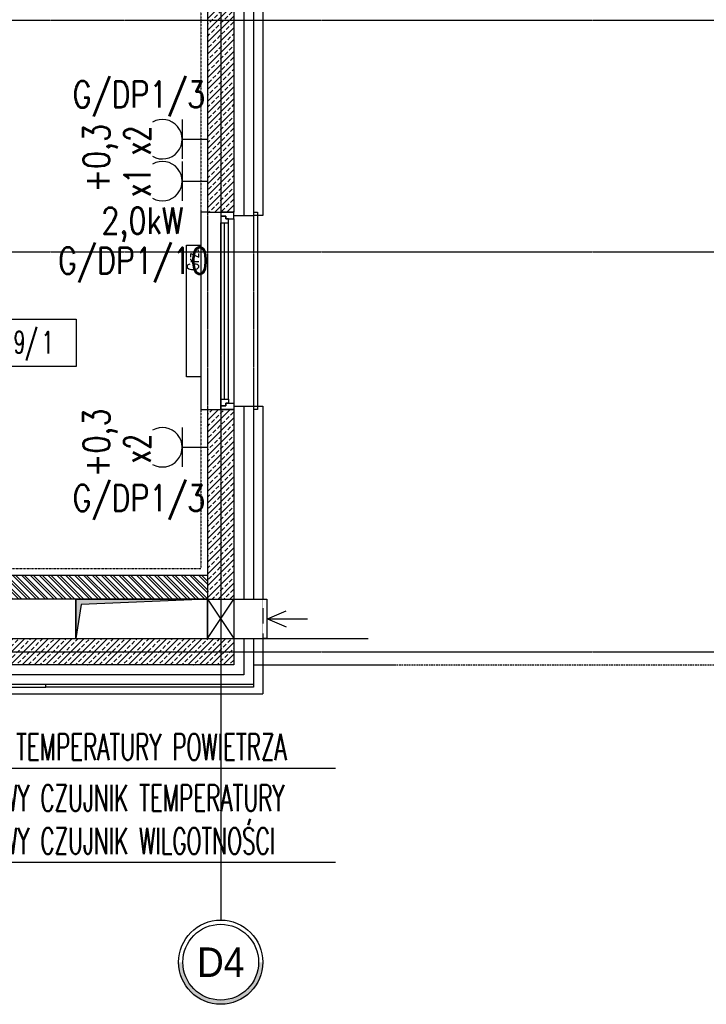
# Model space of a CAD drawing. Header units: inches. Extents: x 788 to 26783, y -4103 to 21.
# Tile 31 of 101: x 5086 to 5608, y -4103 to -3355. Entities that reach past the tile are written whole.
import ezdxf
from ezdxf.enums import TextEntityAlignment as Align

# ---------------------------------------------------------------- set-up
doc = ezdxf.new("R2010")
doc.units = ezdxf.units.IN
doc.header["$MEASUREMENT"] = 0
for name, pattern in [('CENTER', [2, 1.25, -0.25, 0.25, -0.25]), ('DASHED', [0.75, 0.5, -0.25]), ('DASHED2', [0.375, 0.25, -0.125]), ('DIVIDE', [31.75, 12.7, -6.35, 0, -6.35, 0, -6.35])]:
    doc.linetypes.add(name, pattern=pattern)
for name, color, linetype in [('E35', 6, 'Continuous'), ('E50', 3, 'Continuous'), ('Fas-metal-widok', 8, 'Continuous'), ('Ins-co', 2, 'Continuous'), ('Ins-went', 141, 'Continuous'), ('Okn---okna', 5, 'Continuous'), ('Opis-pom', 6, 'Continuous'), ('Opis_pom_ramka', 6, 'Continuous'), ('Os-osie glowne', 1, 'CENTER'), ('Os-osie-opis', 2, 'Continuous'), ('Pzt-chodniki', 8, 'Continuous'), ('Sc-beton', 7, 'Continuous'), ('Sc-beton-hatch', 86, 'Continuous'), ('Sc-cegla pustak', 42, 'Continuous'), ('Sc-cegla pustak-hatch', 8, 'Continuous'), ('Sc-izolacja term-styropian', 151, 'STYROPIAN-KA'), ('Sc-kamien', 31, 'Continuous'), ('Suf-widok', 8, 'Continuous'), ('W-idok', 8, 'Continuous'), ('W-idok nad', 5, 'DASHED2'), ('W-otwor-strop', 1, 'Continuous'), ('W-przebicia-ściany', 223, 'Continuous')]:
    doc.layers.add(name, color=color, linetype=linetype)
doc.styles.add('dwg_opis duży', font='ARIAL.TTF', dxfattribs={"width": 0.9})
doc.styles.add('KA wymiar', font='romans.shx', dxfattribs={"width": 0.6})
doc.styles.add('ROMANS', font='romans', dxfattribs={"width": 0.85})
doc.styles.add('ROMANSOPIS', font='ROMANS.SHX', dxfattribs={"width": 0.8, "height": 20})
doc.linetypes.add('BATTING', pattern='A,0.0001,-0.1,[134,ltypeshp.shx,S=0.1,R=0,X=-0.1,Y=0],-0.2,[134,ltypeshp.shx,S=0.1,R=180,X=0.1,Y=0],-0.1', length=0.4001)
doc.linetypes.add('STYROPIAN-KA', pattern='A,0.0001,-0.1,[135,ltypeshp.shx,S=0.1,R=0,X=-0.1,Y=0],0,[135,ltypeshp.shx,S=0.1,R=180,X=0.1,Y=0],-0.1', length=0.2001)
pattern_1 = [(45, (-46844.622, 59645.477), (-4.49012806, 4.49012806), []), (45, (-46840.132, 59645.477), (-4.49012806, 4.49012806), [3.175, -1.5875])]

# ---------------------------------------------------------------- blocks, each defined once
blk = doc.blocks.new('_FKHJK')
for p, q in [((-10, 0), (-15, 0)), ((-15, 0), (-15, -150)), ((25, 0), (28, 0)), ((28, 0), (28, -150)), ((10, -5), (10, -145)), ((0, -142), (0, -8)), ((3, -142), (3, -8)), ((6, -142), (6, -8)), ((-15, -150), (-10, -150)), ((28, -150), (25, -150))]:
    blk.add_line(p, q)
at = {"linetype": 'DASHED2'}
for p, q in [((-10, 0), (-10, -150)), ((25, 0), (25, -150))]:
    blk.add_line(p, q, dxfattribs=at)
for points in [[(10, -5), (10, 0), (0, 0), (0, -3), (4, -3), (4, -5)], [(6, -8), (6, -5), (4, -5), (4, -3), (0, -3), (0, -5), (0, -8)], [(6, -142), (6, -145), (4, -145), (4, -147), (0, -147), (0, -145), (0, -142)], [(10, -145), (10, -150), (0, -150), (0, -147), (4, -147), (4, -145)]]:
    blk.add_lwpolyline(points, close=True)
blk = doc.blocks.new('_opis_osi_liczbowy')
blk.add_hatch(color=256).paths.add_polyline_path([(32, 32), (32, 28.8, -1), (32, -28.8), (32, -32, 1)])
for radius in [32, 28.8]:
    blk.add_circle((32, 0), radius)
at = {"style": 'dwg_opis duży', "width": 0.9}
blk.add_attdef('AXNAMEH', text='', height=22.4, rotation=90, dxfattribs=at).set_placement((32, 0), align=Align.MIDDLE_CENTER)
blk = doc.blocks.new('_STRZAŁKA_WENT')
for q in [(-6.02, -14.01), (0, -30.24), (6.02, -14.01)]:
    blk.add_line((0, 0), q)
blk = doc.blocks.new('_opis_pom_metka')
at = {"layer": 'Opis_pom_ramka'}
blk.add_lwpolyline([(-33.13, 0), (32.87, 0), (32.87, -36), (-33.13, -36)], close=True, dxfattribs=at)
at = {"style": 'KA wymiar', "width": 0.6}
blk.add_attdef('KO/', text='', height=16.8, dxfattribs=at).set_placement((3.45, -25.87), align=Align.RIGHT)
blk.add_attdef('NR', (3.8, -26.16), '', height=16.8, dxfattribs=at)
blk = doc.blocks.new('g2')
at = {"layer": 'E35'}
blk.add_line((15, 19.27), (-15, 19.27), dxfattribs=at)
blk.add_arc((0, 34.27), 15, 150, 30, dxfattribs=at)
at = {"layer": 'E50'}
blk.add_line((0, 19.27), (0, 0), dxfattribs=at)

msp = doc.modelspace()

# ---------------------------------------------------------------- hatches: boundary and pattern name
at = {"layer": 'Sc-beton-hatch'}
h = msp.add_hatch(dxfattribs=at)
h.set_pattern_fill('ANSI33', color=256, style=0)
h.set_pattern_definition(pattern_1)
h.paths.add_polyline_path([(5238.93, -3355.03), (5228.93, -3355.03), (5228.93, -3501.03), (5238.93, -3501.03)])
h.paths.add_polyline_path([(5248.93, -3355.03), (5238.93, -3355.03), (5238.93, -3501.03), (5248.93, -3501.03)])
h.paths.add_polyline_path([(5248.93, -3299.59), (5238.93, -3294.17), (5238.93, -3355.03), (5248.93, -3355.03)])
h.paths.add_polyline_path([(5238.93, -3294.17), (5233.14, -3291.03), (5161.67, -3291.03), (5162.27, -3301.03), (5228.93, -3301.03), (5228.93, -3355.03), (5238.93, -3355.03)])
h.paths.add_polyline_path([(5248.93, -3267.38), (5238.93, -3267.55), (5238.93, -3291.03), (5248.93, -3291.03)])
h.paths.add_polyline_path([(5238.93, -3267.55), (5228.93, -3267.72), (5228.93, -3277.89), (5228.93, -3281.03), (5214.7, -3281.03), (5233.14, -3291.03), (5238.93, -3291.03)])
h.paths.add_polyline_path([(5214.7, -3281.03), (5161.06, -3281.03), (5161.67, -3291.03), (5233.14, -3291.03)])
h.paths.add_polyline_path([(5161.06, -3281.03), (5148.93, -3281.03), (5149.84, -3291.03), (5161.67, -3291.03)])
h.paths.add_polyline_path([(5161.67, -3291.03), (5149.84, -3291.03), (5150.76, -3301.03), (5162.27, -3301.03)])
h.paths.add_polyline_path([(5148.93, -3281.03), (5141.16, -3281.03), (5142.41, -3291.03), (5149.84, -3291.03)])
h.paths.add_polyline_path([(5149.84, -3291.03), (5142.41, -3291.03), (5143.66, -3301.03), (5150.76, -3301.03)])
h.paths.add_polyline_path([(5142.41, -3291.03), (5099.58, -3291.03), (5094.52, -3301.03), (5143.66, -3301.03)])
h.paths.add_polyline_path([(5141.16, -3281.03), (5128.93, -3281.03), (5104.65, -3281.03), (5099.58, -3291.03), (5142.41, -3291.03)])
h.paths.add_polyline_path([(5104.65, -3281.03), (5077.39, -3281.03), (5077.1, -3291.03), (5099.58, -3291.03)])
h.paths.add_polyline_path([(5099.58, -3291.03), (5077.1, -3291.03), (5076.8, -3301.03), (5094.52, -3301.03)])
h.paths.add_polyline_path([(5077.1, -3291.03), (5000.93, -3291.03), (5000.93, -3301.03), (5076.8, -3301.03)])
h.paths.add_polyline_path([(5077.39, -3281.03), (5000.93, -3281.03), (5000.93, -3291.03), (5077.1, -3291.03)])
h.paths.add_polyline_path([(4980.93, -3291.03), (4962.93, -3291.03), (4962.93, -3301.03), (4980.93, -3301.03)])
h.paths.add_polyline_path([(4980.93, -3281.03), (4962.93, -3281.03), (4962.93, -3291.03), (4980.93, -3291.03)])
h.paths.add_polyline_path([(5230.46, -3305.08), (5247.39, -3305.08), (5247.39, -3322.33), (5230.46, -3322.33)], flags=9)
h.paths.add_polyline_path([(5172.95, -3299.49), (5172.95, -3282.57), (5190.2, -3282.57), (5190.2, -3299.49)], flags=9)
h.paths.add_polyline_path([(5086.55, -3295.38), (5086.55, -3278.46), (5103.8, -3278.46), (5103.8, -3295.38)], flags=9)
h = msp.add_hatch(dxfattribs=at)
h.set_pattern_fill('ANSI33', color=256, style=0)
h.set_pattern_definition(pattern_1)
h.paths.add_polyline_path([(5238.93, -3795.03), (5248.93, -3795.03), (5248.93, -3651.03), (5238.93, -3651.03)])
h.paths.add_polyline_path([(5238.93, -3651.03), (5228.93, -3651.03), (5228.93, -3795.03), (5238.93, -3795.03)])
h = msp.add_hatch(dxfattribs=at)
h.set_pattern_fill('ANSI33', color=256, style=0)
h.set_pattern_definition(pattern_1)
h.paths.add_polyline_path([(5238.93, -3845.03), (5248.93, -3845.03), (5248.93, -3835.03), (5238.93, -3835.03)])
h.paths.add_polyline_path([(5248.93, -3835.03), (5248.93, -3825.03), (5238.93, -3825.03), (5238.93, -3835.03)])
h.paths.add_polyline_path([(5238.93, -3835.03), (5238.93, -3825.03), (5228.93, -3825.03), (5128.93, -3825.03), (4962.93, -3825.03), (4962.93, -3835.03)])
h.paths.add_polyline_path([(4962.93, -3835.03), (4962.93, -3845.03), (5238.93, -3845.03), (5238.93, -3835.03)])
h.paths.add_polyline_path([(5172.95, -3843.49), (5172.95, -3826.57), (5190.2, -3826.57), (5190.2, -3843.49)], flags=9)
at = {"layer": 'Sc-cegla pustak-hatch'}
h = msp.add_hatch(dxfattribs=at)
h.set_pattern_fill('ANSI32', color=256, scale=0.5, angle=90, style=0)
h.set_pattern_definition([(135, (-46844.6223, 59645.477), (-3.36759605, -3.36759605), []), (135, (-46844.6223, 59647.722), (-3.36759605, -3.36759605), [])])
h.paths.add_polyline_path([(4722.93, -3730.03), (4702.93, -3730.03), (4702.93, -3748.03), (4722.93, -3748.03)])
h.paths.add_polyline_path([(4757.93, -3730.03), (4732.93, -3730.03), (4732.93, -3748.03), (4757.93, -3748.03)])
h.paths.add_polyline_path([(4927.93, -3730.03), (4907.93, -3730.03), (4907.93, -3748.03), (4927.93, -3748.03)])
h.paths.add_polyline_path([(4980.93, -3578.63), (4962.93, -3556.47), (4962.93, -3730.03), (4939.93, -3730.03), (4939.93, -3748.03), (4962.93, -3748.03), (4962.93, -3825.03), (4980.93, -3825.03), (4980.93, -3795.03), (5155.87, -3795.03), (5155.74, -3777.03), (4980.93, -3777.03)])
h.paths.add_polyline_path([(5228.93, -3777.03), (5155.74, -3777.03), (5155.87, -3795.03), (5228.93, -3795.03)])
h.paths.add_polyline_path([(4980.93, -3531.03), (4907.93, -3531.03), (4907.93, -3539.03), (4962.93, -3539.03), (4962.93, -3556.47), (4980.93, -3578.63)])
h.paths.add_polyline_path([(4980.93, -3479.94), (4962.93, -3479.94), (4962.93, -3521.03), (4907.93, -3521.03), (4907.93, -3531.03), (4980.93, -3531.03)])
h.paths.add_polyline_path([(5172.95, -3794), (5172.95, -3778.06), (5190.2, -3778.06), (5190.2, -3794)], flags=24)
at = {"layer": 'W-otwor-strop'}
msp.add_hatch(color=256, dxfattribs=at).paths.add_polyline_path([(5128.93, -3795.03), (5128.93, -3825.03), (5132.93, -3799.03), (5228.93, -3795.03)])

# ---------------------------------------------------------------- linework, layer by layer
at = {"layer": 'E35'}
for p, q in [((5326.08, -3923.78), (4998.92, -3923.78)), ((5326.08, -3995.21), (4998.92, -3995.21))]:
    msp.add_line(p, q, dxfattribs=at)
at = {"layer": 'Fas-metal-widok', "ltscale": 0.5}
for points in [[(5263.93, -3860.03), (5263.93, -3862.03), (5105.93, -3862.03)], [(5105.93, -3862.03), (5105.93, -3860.03)]]:
    msp.add_lwpolyline(points, dxfattribs=at)
at = {"layer": 'Fas-metal-widok', "linetype": 'DASHED', "ltscale": 0.5}
msp.add_lwpolyline([(4221.93, -3862.03), (5105.93, -3862.03)], dxfattribs=at)
at = {"layer": 'Ins-co'}
msp.add_lwpolyline([(5212.86, -3526.03), (5223.86, -3526.03), (5223.86, -3626.03), (5212.86, -3626.03)], close=True, dxfattribs=at)
at = {"layer": 'Os-osie glowne'}
for points in [[(5238.93, -2460.03), (5238.93, -4022.92)], [(3863.93, -3355.03), (6552.16, -3355.03)], [(3863.93, -3531.03), (6552.16, -3531.03)], [(3863.93, -3835.03), (6552.16, -3835.03)]]:
    msp.add_lwpolyline(points, dxfattribs=at)
at = {"layer": 'Os-osie-opis'}
msp.add_lwpolyline([(5238.93, -4022.92), (5238.93, -4038.92)], dxfattribs=at)
at = {"layer": 'Pzt-chodniki'}
for points in [[(5263.93, -3825.03), (5350.93, -3825.03)], [(5263.93, -3845.03), (5370.93, -3845.03)], [(5263.93, -3845.03), (5370.93, -3845.03)]]:
    msp.add_lwpolyline(points, dxfattribs=at)
at = {"layer": 'Sc-beton'}
for p, q in [((5248.93, -3019.03), (5248.93, -3501.03)), ((5248.93, -3651.03), (5248.93, -3845.03)), ((5248.93, -3845.03), (4962.93, -3845.03))]:
    msp.add_line(p, q, dxfattribs=at)
for points in [[(5228.93, -3301.03), (5228.93, -3501.03)], [(5228.93, -3501.03), (5248.93, -3501.03)], [(5228.93, -3651.03), (5228.93, -3825.03)], [(5228.93, -3651.03), (5248.93, -3651.03)], [(4962.93, -3825.03), (5228.93, -3825.03)]]:
    msp.add_lwpolyline(points, dxfattribs=at)
at = {"layer": 'Sc-cegla pustak'}
for p, q in [((5228.93, -3777.03), (4980.93, -3777.03)), ((5228.93, -3795.03), (4980.93, -3795.03))]:
    msp.add_line(p, q, dxfattribs=at)
at = {"layer": 'Sc-izolacja term-styropian', "linetype": 'BATTING', "ltscale": 0.35}
for p, q in [((5256.43, -3016.53), (5256.43, -3503.53)), ((5256.43, -3648.53), (5256.43, -3795.03)), ((5256.43, -3825.03), (5256.43, -3852.53)), ((5256.43, -3852.53), (4955.43, -3852.53))]:
    msp.add_line(p, q, dxfattribs=at)
at = {"layer": 'Sc-izolacja term-styropian', "linetype": 'ByBlock'}
for p, q in [((5263.93, -3016.53), (5263.93, -3503.53)), ((5263.93, -3648.53), (5263.93, -3795.03)), ((5263.93, -3825.03), (5263.93, -3860.03)), ((5263.93, -3860.03), (4947.93, -3860.03))]:
    msp.add_line(p, q, dxfattribs=at)
for points in [[(5248.93, -3503.53), (5263.93, -3503.53)], [(5248.93, -3648.53), (5263.93, -3648.53)], [(5248.93, -3795.03), (5263.93, -3795.03)], [(5248.93, -3825.03), (5263.93, -3825.03)]]:
    msp.add_lwpolyline(points, dxfattribs=at)
at = {"layer": 'Sc-kamien'}
for points in [[(5263.93, -3016.53), (5270.93, -3016.53), (5270.93, -3503.53), (5263.93, -3503.53)], [(5263.93, -3648.53), (5270.93, -3648.53), (5270.93, -3795.03)], [(5263.93, -3795.03), (5270.93, -3795.03)], [(5263.93, -3825.03), (5270.93, -3825.03)], [(5270.93, -3825.03), (5270.93, -3867.03)], [(4947.93, -3860.03), (4947.93, -3867.03), (5270.93, -3867.03)]]:
    msp.add_lwpolyline(points, dxfattribs=at)
at = {"layer": 'Suf-widok', "linetype": 'DIVIDE', "ltscale": 0.02}
msp.add_lwpolyline([(4985.93, -3306.03), (5223.93, -3306.03), (5223.93, -3772.03), (4985.93, -3772.03)], close=True, dxfattribs=at)
at = {"layer": 'W-idok', "linetype": 'DASHED', "ltscale": 0.3}
msp.add_lwpolyline([(5270.93, -3795.03), (5270.93, -3825.03)], dxfattribs=at)
at = {"layer": 'W-idok'}
msp.add_lwpolyline([(5270.93, -3795.03), (5273.93, -3795.03), (5273.93, -3825.03), (5270.93, -3825.03)], dxfattribs=at)
at = {"layer": 'W-idok nad', "ltscale": 5}
msp.add_line((5263.93, -3845.03), (6372.93, -3845.03), dxfattribs=at)
at = {"layer": 'W-otwor-strop'}
for points in [[(5128.93, -3795.03), (5128.93, -3825.03), (5228.93, -3825.03), (5228.93, -3795.03)], [(5128.93, -3825.03), (5128.93, -3795.03), (5228.93, -3795.03), (5132.93, -3799.03)]]:
    msp.add_lwpolyline(points, close=True, dxfattribs=at)
at = {"layer": 'W-przebicia-ściany'}
for p, q in [((5228.93, -3795.03), (5248.93, -3795.03)), ((5228.93, -3825.03), (5248.93, -3825.03))]:
    msp.add_line(p, q, dxfattribs=at)
for points in [[(5228.93, -3795.03), (5248.93, -3825.03)], [(5228.93, -3825.03), (5248.93, -3795.03)]]:
    msp.add_lwpolyline(points, dxfattribs=at)

# ---------------------------------------------------------------- block references
at = {"layer": 'E35', "rotation": 90}
for p in [(5228.93, -3445.56), (5228.93, -3477.44), (5228.93, -3679.63)]:
    msp.add_blockref('g2', p, dxfattribs=at)
at = {"layer": 'Ins-went', "xscale": -1, "rotation": 90}
msp.add_blockref('_STRZAŁKA_WENT', (5274.57, -3810.03), dxfattribs=at)
msp.add_blockref('_STRZAŁKA_WENT', (5274.57, -3810.03), dxfattribs=at)
at = {"layer": 'Okn---okna'}
msp.add_blockref('_FKHJK', (5238.93, -3501.03), dxfattribs=at)
at = {"layer": 'Opis-pom'}
ref = msp.add_blockref('_opis_pom_metka', (5096.26, -3582.25), dxfattribs=at)
ref.add_attrib('KO/', '9/', dxfattribs={"layer": '0', "height": 16.8, "style": 'KA wymiar', "width": 0.6}).set_placement((5099.78, -3608.12), align=Align.RIGHT)
ref.add_attrib('NR', '1', (5103.01, -3608.41), dxfattribs={"layer": '0', "height": 16.8, "style": 'KA wymiar', "width": 0.6})
at = {"layer": 'Os-osie-opis'}
ref = msp.add_blockref('_opis_osi_liczbowy', (5238.93, -4038.92), dxfattribs=dict(at, rotation=270))
ref.add_attrib('AXNAMEH', 'D4', dxfattribs={"layer": '0', "height": 22.4, "style": 'dwg_opis duży', "width": 0.9}).set_placement((5238.93, -4070.91), align=Align.MIDDLE_CENTER)

# ---------------------------------------------------------------- texts
at = {"layer": 'E35', "style": 'ROMANS', "width": 0.8}
for s, p in [('G/DP1/3', (5176.76, -3412.99)), ('2,0kW', (5179.42, -3510.47)), ('G/DP1/10', (5172.52, -3539.29)), ('G/DP1/3', (5176.76, -3719.65))]:
    msp.add_text(s, height=20, dxfattribs=at).set_placement(p, align=Align.MIDDLE)
at = {"layer": 'E35', "style": 'ROMANS'}
for s, width, p in [('+0,3', 0.8, (5147.52, -3459.99)), ('x2', 0.7, (5175.59, -3446.49)), ('x1', 0.7, (5175.59, -3478.37)), ('+0,3', 0.8, (5147.52, -3676.2)), ('x2', 0.7, (5175.59, -3680.56))]:
    msp.add_text(s, height=20, rotation=90, dxfattribs=dict(at, width=width)).set_placement(p, align=Align.MIDDLE)
at = {"layer": 'E35', "style": 'ROMANSOPIS', "width": 0.6}
for s, p in [('CZUJNIK TEMPERATURY POWIETRZA', (5008.29, -3917.32)), ('GRUNTOWY CZUJNIK TEMPERATURY', (5008.29, -3956.27)), ('GRUNTOWY CZUJNIK WILGOTNOŚCI', (5008.29, -3988.76))]:
    msp.add_text(s, height=20, dxfattribs=at).set_placement(p)
at = {"layer": 'Ins-co', "style": 'ROMANS', "width": 0.7}
msp.add_text('Grz.', height=9, rotation=90, dxfattribs=at).set_placement((5222.33, -3545.3, 0))

doc.saveas('drawing.dxf')
